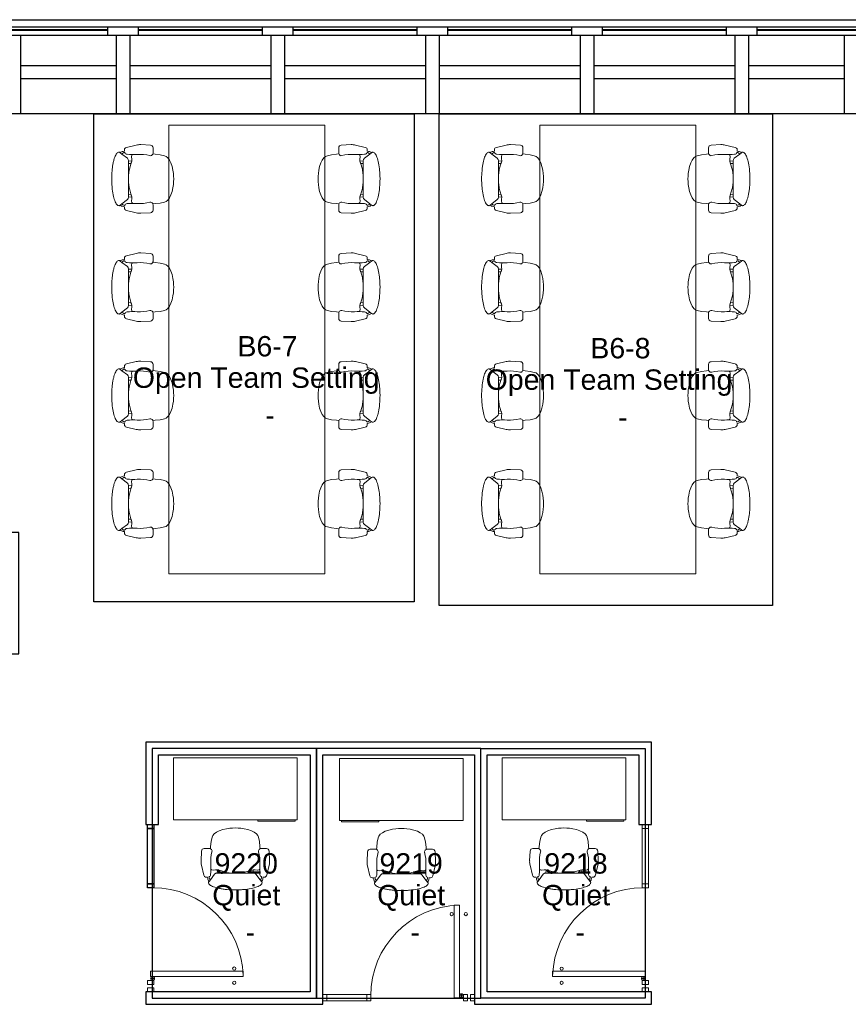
# Model space of a CAD drawing. Header units: inches. Extents: x -1 to 4727, y -3 to 1727.
# Tile 52 of 163: x 1842 to 2163, y 1345 to 1727. Entities that reach past the tile are written whole.
import ezdxf

# ---------------------------------------------------------------- set-up
doc = ezdxf.new("R2010")
doc.units = ezdxf.units.IN
doc.header["$LTSCALE"] = 42
doc.header["$MEASUREMENT"] = 0
doc.layers.get('0').update_dxf_attribs({"linetype": 'CONTINUOUS'})
for name, color, linetype in [('A-GLAZ', 8, 'CONTINUOUS'), ('A-WALL', 7, 'CONTINUOUS'), ('I-DOOR', 9, 'CONTINUOUS'), ('I-FURN', 8, 'CONTINUOUS'), ('I-FURN-CHAR', 9, 'CONTINUOUS'), ('I-FURN-CONF', 9, 'CONTINUOUS'), ('I-GLAZ', 8, 'CONTINUOUS'), ('I-WALL', 8, 'CONTINUOUS'), ('Room Names & IDs', 7, 'CONTINUOUS'), ('triGrossAreaLayer', 7, 'CONTINUOUS'), ('triLabelLayer', 7, 'CONTINUOUS'), ('triMeasuredGrossAreaLayer', 7, 'CONTINUOUS'), ('triSpaceLayer', 7, 'CONTINUOUS')]:
    doc.layers.add(name, color=color, linetype=linetype)
doc.styles.add('PDF Helvetica', font='Helvetica.ttf')
doc.styles.get("Standard").update_dxf_attribs({"font": 'romans.shx'})

# ---------------------------------------------------------------- blocks, each defined once
blk = doc.blocks.new('Table - Hub - eDIT - 14_-6_-6029527-FURNITURE PLAN - FLOOR 09 - WEST')
at = {"lineweight": 9}
for p, q in [((-69.04, 31.55), (-69.04, -28.97)), ((104.96, 31.55), (-69.04, 31.55)), ((104.96, -28.97), (104.96, 31.55)), ((-69.04, -28.97), (104.96, -28.97))]:
    blk.add_line(p, q, dxfattribs=at)
blk = doc.blocks.new('Table - Hub - eDIT - 14_-6_-6029537-FURNITURE PLAN - FLOOR 09 - WEST')
at = {"lineweight": 9}
for p, q in [((-69.04, 28.97), (104.96, 28.97)), ((-69.04, -31.55), (-69.04, 28.97)), ((104.96, 28.97), (104.96, -31.55)), ((104.96, -31.55), (-69.04, -31.55))]:
    blk.add_line(p, q, dxfattribs=at)
blk = doc.blocks.new('Desk - Rectangular - 24 X 48-6938310-FURNITURE PLAN - FLOOR 09 - WEST')
at = {"lineweight": 9}
for p, q in [((6, -27), (6, -3)), ((6, -3), (54, -3)), ((38.75, -2.5), (53.25, -2.5)), ((38.75, -3), (38.75, -2.5)), ((53.25, -2.5), (53.25, -3)), ((54, -3), (54, -27)), ((54, -27), (6, -27))]:
    blk.add_line(p, q, dxfattribs=at)
blk = doc.blocks.new('Chair - Task - Herman Miller - Aeron - Default-V296-FURNITURE PLAN - FLOOR 09 - WEST')
at = {"lineweight": 9}
for p, q in [((-5.69, 12.24), (-1.86, 13.15)), ((-0.16, 13.31), (3.68, 13.11)), ((4.63, 12.11), (4.63, 10.03)), ((-8.29, 10.29), (-8.1, 10.14)), ((-7.44, 9.64), (-8.1, 10.14)), ((-7.44, 9.64), (-5.32, 8.01)), ((-6.97, 10.69), (-6.47, 10.79)), ((-6.39, 10.29), (-6.69, 10.2)), ((-6.47, 10.79), (-6.46, 11.29)), ((-5.32, 8.01), (-4.97, 7.6)), ((-3.74, 8.65), (-3.61, 9.19)), ((-3.74, 8.54), (-3.74, 8.65)), ((-3.63, 7.72), (-3.74, 8.54)), ((-3.57, 7.19), (-3.63, 7.72)), ((-3.61, 9.19), (-3.5, 9.32)), ((-3.5, 9.32), (-3.23, 9.47)), ((4.56, 9.69), (5.45, 9.57)), ((5.45, 9.57), (7.37, 9.36)), ((7.37, 9.36), (9.02, 8.99)), ((9.02, 8.99), (9.73, 8.75)), ((9.73, 8.75), (10.41, 8.19)), ((10.41, 8.19), (11.03, 7.34)), ((-4.97, 7.6), (-4.91, 7.07)), ((-3.57, 6.95), (-4.91, 7.07)), ((-4.91, 7.07), (-4.89, 1.3)), ((-4.91, 5.96), (-3.89, 6.02)), ((-4.56, 3.74), (-3.8, 6.31)), ((-3.8, 6.31), (-3.57, 6.9)), ((-3.57, 6.9), (-3.57, 7.19)), ((11.03, 7.34), (11.57, 6.22)), ((11.57, 6.22), (12.02, 4.89)), ((12.02, 4.89), (12.35, 3.38)), ((-4.89, 1.3), (-4.62, 3.39)), ((-4.62, 3.39), (-4.56, 3.74)), ((12.35, 3.38), (12.51, 2.13)), ((-4.89, -1.3), (-4.91, -7.07)), ((-4.62, -3.39), (-4.89, -1.3)), ((-4.56, -3.74), (-4.62, -3.39)), ((-3.8, -6.31), (-4.56, -3.74)), ((12.35, -3.38), (12.02, -4.89)), ((12.51, -2.13), (12.35, -3.38)), ((-4.97, -7.6), (-5.32, -8.01)), ((-4.91, -7.07), (-4.97, -7.6)), ((-4.91, -5.96), (-3.89, -6.02)), ((-3.57, -6.95), (-4.91, -7.07)), ((-3.57, -6.9), (-3.8, -6.31)), ((-3.63, -7.72), (-3.57, -7.19)), ((-3.57, -7.19), (-3.57, -6.9)), ((11.03, -7.34), (10.41, -8.19)), ((11.57, -6.22), (11.03, -7.34)), ((12.02, -4.89), (11.57, -6.22)), ((-8.1, -10.14), (-8.29, -10.29)), ((-8.1, -10.14), (-7.44, -9.64)), ((-5.32, -8.01), (-7.44, -9.64)), ((-6.47, -10.79), (-6.97, -10.69)), ((-6.69, -10.2), (-6.39, -10.29)), ((-6.46, -11.29), (-6.47, -10.79)), ((-3.74, -8.54), (-3.63, -7.72)), ((-3.74, -8.65), (-3.74, -8.54)), ((-3.61, -9.19), (-3.74, -8.65)), ((-3.5, -9.32), (-3.61, -9.19)), ((-3.23, -9.47), (-3.5, -9.32)), ((5.45, -9.57), (4.56, -9.69)), ((4.63, -10.03), (4.63, -12.11)), ((7.37, -9.36), (5.45, -9.57)), ((9.02, -8.99), (7.37, -9.36)), ((9.73, -8.75), (9.02, -8.99)), ((10.41, -8.19), (9.73, -8.75)), ((-1.86, -13.15), (-5.69, -12.24)), ((3.68, -13.11), (-0.16, -13.31))]:
    blk.add_line(p, q, dxfattribs=at)
for centre, radius, start, end in [((-5.46, 11.27), 1, 103.3925, 178.698), ((-0.47, 7.31), 6, 87.0643, 103.3925), ((3.63, 12.11), 1, 0, 87.0643), ((-8.57, 9.93), 0.45, 52.4809, 89.3775), ((-6.72, 8.74), 1.96, 97.4331, 134.5669), ((-6.33, 8.94), 1.31, 105.9454, 147.8944), ((-5.34, 10.69), 1.13, 200.7831, 264.9363), ((-3.13, 35.67), 26.21, 264.9363, 273.5466), ((-0.51, -6.46), 16, 75.7341, 93.5466), ((3.66, 9.96), 0.937, 255.7341, 335.4422), ((3.63, 10.03), 1, 332.4862, 0), ((17.99, -0.99), 22.97, 159.7776, 162.2357), ((27.52, 0), 32.43, 177.709, 182.291), ((-4.36, 0), 17, 352.8004, 7.1996), ((17.99, 0.99), 22.97, 197.7643, 200.2224), ((-8.57, -9.93), 0.45, 270.6225, 307.5191), ((-6.72, -8.74), 1.96, 225.4331, 262.5669), ((-6.33, -8.94), 1.31, 212.1056, 254.0546), ((-5.46, -11.27), 1, 181.302, 256.6075), ((-5.34, -10.69), 1.13, 95.0637, 159.2169), ((-3.13, -35.67), 26.21, 86.4534, 95.0637), ((-0.51, 6.46), 16, 266.4534, 284.2659), ((3.66, -9.96), 0.937, 24.5578, 104.2659), ((3.63, -10.03), 1, 0, 27.5138), ((-0.47, -7.31), 6, 256.6075, 272.9357), ((3.63, -12.11), 1, 272.9357, 0)]:
    blk.add_arc(centre, radius, start, end, dxfattribs=at)
blk.add_open_spline([(-8.56, -10.38), (-8.71, -10.38), (-9.01, -10.3), (-9.59, -9.79), (-10.25, -8.54), (-10.89, -6.21), (-11.23, -3.75), (-11.37, -1.63), (-11.42, 0.54), (-11.32, 2.72), (-11.1, 4.73), (-10.86, 6.13), (-10.57, 7.37), (-10.23, 8.44), (-9.85, 9.29), (-9.44, 9.92), (-9.01, 10.3), (-8.71, 10.38), (-8.56, 10.38)], degree=3, knots=[-1, -1, -1, -1, -0.95, -0.9, -0.8, -0.7, -0.6, -0.55, -0.5, -0.4, -0.35, -0.3, -0.25, -0.2, -0.15, -0.1, -0.05, 0, 0, 0, 0], dxfattribs=at)
blk = doc.blocks.new('Door CW - Single - Offset Pivot Hinge - Single Swing - w Rails - Default - Interior CISCO-7565966-FURNITURE PLAN - FLOOR 09 - WEST')
at = {"lineweight": 9}
for p, q in [((14.38, 35.92), (16.37, 35.92)), ((14.38, 35.92), (14.38, 0)), ((16.37, 35.92), (16.37, 0)), ((16.44, 0.75), (17.94, 0.75)), ((17.19, 1.5), (17.19, 0)), ((14.38, 0), (16.37, 0))]:
    blk.add_line(p, q, dxfattribs=at)
for centre, radius in [((13.37, 32.42), 0.625), ((18.87, 32.42), 0.625), ((17.19, 0.75), 0.75)]:
    blk.add_circle(centre, radius, dxfattribs=at)
blk.add_arc((17.19, 0.75), 35.19, 91.7303, 180, dxfattribs=at)
blk = doc.blocks.new('Desk - Rectangular - 24 X 48-6938291-FURNITURE PLAN - FLOOR 09 - WEST')
at = {"lineweight": 9}
for p, q in [((54, 27), (6, 27)), ((6, 27), (6, 3)), ((54, 3), (54, 27)), ((6, 3), (54, 3)), ((38.75, 2.5), (38.75, 3)), ((53.25, 2.5), (38.75, 2.5)), ((53.25, 3), (53.25, 2.5))]:
    blk.add_line(p, q, dxfattribs=at)
blk = doc.blocks.new('Chair - Task - Herman Miller - Aeron - Default-V311-FURNITURE PLAN - FLOOR 09 - WEST')
at = {"lineweight": 9}
for p, q in [((-1.86, 13.15), (-5.69, 12.24)), ((3.68, 13.11), (-0.16, 13.31)), ((4.63, 10.03), (4.63, 12.11)), ((-8.1, 10.14), (-8.29, 10.29)), ((-8.1, 10.14), (-7.44, 9.64)), ((-5.32, 8.01), (-7.44, 9.64)), ((-6.47, 10.79), (-6.97, 10.69)), ((-6.69, 10.2), (-6.39, 10.29)), ((-6.46, 11.29), (-6.47, 10.79)), ((-4.97, 7.6), (-5.32, 8.01)), ((-3.61, 9.19), (-3.74, 8.65)), ((-3.74, 8.65), (-3.74, 8.54)), ((-3.74, 8.54), (-3.63, 7.72)), ((-3.63, 7.72), (-3.57, 7.19)), ((-3.5, 9.32), (-3.61, 9.19)), ((-3.24, 9.47), (-3.5, 9.32)), ((5.45, 9.57), (4.56, 9.69)), ((7.37, 9.36), (5.45, 9.57)), ((9.02, 8.99), (7.37, 9.36)), ((9.73, 8.75), (9.02, 8.99)), ((10.41, 8.19), (9.73, 8.75)), ((11.03, 7.34), (10.41, 8.19)), ((-4.91, 7.07), (-4.97, 7.6)), ((-3.57, 6.95), (-4.91, 7.07)), ((-4.89, 1.3), (-4.91, 7.07)), ((-4.91, 5.96), (-3.89, 6.02)), ((-3.8, 6.31), (-4.56, 3.74)), ((-3.57, 6.9), (-3.8, 6.31)), ((-3.57, 7.19), (-3.57, 6.9)), ((11.57, 6.22), (11.03, 7.34)), ((12.02, 4.89), (11.57, 6.22)), ((12.35, 3.38), (12.02, 4.89)), ((-4.62, 3.39), (-4.89, 1.3)), ((-4.56, 3.74), (-4.62, 3.39)), ((12.51, 2.13), (12.35, 3.38)), ((-4.91, -7.07), (-4.89, -1.3)), ((-4.89, -1.3), (-4.62, -3.39)), ((-4.62, -3.39), (-4.56, -3.74)), ((-4.56, -3.74), (-3.8, -6.31)), ((12.02, -4.89), (12.35, -3.38)), ((12.35, -3.38), (12.51, -2.13)), ((-5.32, -8.01), (-4.97, -7.6)), ((-4.97, -7.6), (-4.91, -7.07)), ((-4.91, -5.96), (-3.89, -6.02)), ((-3.57, -6.95), (-4.91, -7.07)), ((-3.8, -6.31), (-3.57, -6.9)), ((-3.57, -7.19), (-3.63, -7.72)), ((-3.57, -6.9), (-3.57, -7.19)), ((10.41, -8.19), (11.03, -7.34)), ((11.03, -7.34), (11.57, -6.22)), ((11.57, -6.22), (12.02, -4.89)), ((-8.29, -10.29), (-8.1, -10.14)), ((-7.44, -9.64), (-8.1, -10.14)), ((-7.44, -9.64), (-5.32, -8.01)), ((-6.97, -10.69), (-6.47, -10.79)), ((-6.39, -10.29), (-6.69, -10.2)), ((-6.47, -10.79), (-6.46, -11.29)), ((-3.63, -7.72), (-3.74, -8.54)), ((-3.74, -8.54), (-3.74, -8.65)), ((-3.74, -8.65), (-3.61, -9.19)), ((-3.61, -9.19), (-3.5, -9.32)), ((-3.5, -9.32), (-3.23, -9.47)), ((4.56, -9.69), (5.45, -9.57)), ((4.63, -12.11), (4.63, -10.03)), ((5.45, -9.57), (7.37, -9.36)), ((7.37, -9.36), (9.02, -8.99)), ((9.02, -8.99), (9.73, -8.75)), ((9.73, -8.75), (10.41, -8.19)), ((-5.69, -12.24), (-1.86, -13.15)), ((-0.16, -13.31), (3.68, -13.11))]:
    blk.add_line(p, q, dxfattribs=at)
for centre, radius, start, end in [((-5.46, 11.27), 1, 103.3925, 178.698), ((-0.47, 7.31), 6, 87.0643, 103.3925), ((3.63, 12.11), 1, 0, 87.0643), ((-8.57, 9.93), 0.45, 52.4809, 89.3775), ((-6.72, 8.74), 1.96, 97.4331, 134.5669), ((-6.33, 8.94), 1.31, 105.9454, 147.8944), ((-5.34, 10.69), 1.13, 200.7831, 264.9363), ((-3.13, 35.67), 26.21, 264.9363, 273.5466), ((-0.51, -6.46), 16, 75.7341, 93.5466), ((3.66, 9.96), 0.937, 255.7341, 335.4422), ((3.63, 10.03), 1, 332.4862, 360), ((17.99, -0.99), 22.97, 159.7776, 162.2357), ((27.52, 0), 32.43, 177.709, 182.291), ((-4.36, 0), 17, 352.8004, 7.1996), ((17.99, 0.99), 22.97, 197.7643, 200.2224), ((-8.57, -9.93), 0.45, 270.6225, 307.5191), ((-6.72, -8.74), 1.96, 225.4331, 262.5669), ((-6.33, -8.94), 1.31, 212.1056, 254.0546), ((-5.46, -11.27), 1, 181.302, 256.6075), ((-5.34, -10.69), 1.13, 95.0637, 159.2169), ((-3.13, -35.67), 26.21, 86.4534, 95.0637), ((-0.51, 6.46), 16, 266.4534, 284.2659), ((3.66, -9.96), 0.937, 24.5578, 104.2659), ((3.63, -10.03), 1, 360, 27.5138), ((-0.47, -7.31), 6, 256.6075, 272.9357), ((3.63, -12.11), 1, 272.9357, 360)]:
    blk.add_arc(centre, radius, start, end, dxfattribs=at)
blk.add_open_spline([(-8.56, 10.38), (-8.71, 10.38), (-9.01, 10.3), (-9.44, 9.92), (-9.85, 9.29), (-10.23, 8.44), (-10.57, 7.37), (-10.86, 6.13), (-11.1, 4.73), (-11.32, 2.72), (-11.42, 0.54), (-11.37, -1.63), (-11.23, -3.75), (-10.89, -6.21), (-10.25, -8.54), (-9.59, -9.79), (-9.01, -10.3), (-8.71, -10.38), (-8.56, -10.38)], degree=3, knots=[0, 0, 0, 0, 0.05, 0.1, 0.15, 0.2, 0.25, 0.3, 0.35, 0.4, 0.5, 0.55, 0.6, 0.7, 0.8, 0.9, 0.95, 1, 1, 1, 1], dxfattribs=at)
blk = doc.blocks.new('Chair - Task - Herman Miller - Aeron - Default-V280-FURNITURE PLAN - FLOOR 09 - WEST')
at = {"lineweight": 9}
for p, q in [((-1.86, 13.15), (-5.69, 12.24)), ((3.68, 13.11), (-0.16, 13.31)), ((4.63, 10.03), (4.63, 12.11)), ((-8.1, 10.14), (-8.29, 10.29)), ((-8.1, 10.14), (-7.44, 9.64)), ((-5.32, 8.01), (-7.44, 9.64)), ((-6.47, 10.79), (-6.97, 10.69)), ((-6.69, 10.2), (-6.39, 10.29)), ((-6.46, 11.29), (-6.47, 10.79)), ((-4.97, 7.6), (-5.32, 8.01)), ((-3.61, 9.19), (-3.74, 8.65)), ((-3.74, 8.65), (-3.74, 8.54)), ((-3.74, 8.54), (-3.63, 7.72)), ((-3.63, 7.72), (-3.57, 7.19)), ((-3.5, 9.32), (-3.61, 9.19)), ((-3.23, 9.47), (-3.5, 9.32)), ((5.45, 9.57), (4.56, 9.69)), ((7.37, 9.36), (5.45, 9.57)), ((9.02, 8.99), (7.37, 9.36)), ((9.73, 8.75), (9.02, 8.99)), ((10.41, 8.19), (9.73, 8.75)), ((11.03, 7.34), (10.41, 8.19)), ((-4.91, 7.07), (-4.97, 7.6)), ((-3.57, 6.95), (-4.91, 7.07)), ((-4.89, 1.3), (-4.91, 7.07)), ((-4.91, 5.96), (-3.89, 6.02)), ((-3.8, 6.31), (-4.56, 3.74)), ((-3.57, 6.9), (-3.8, 6.31)), ((-3.57, 7.19), (-3.57, 6.9)), ((11.57, 6.22), (11.03, 7.34)), ((12.02, 4.89), (11.57, 6.22)), ((12.35, 3.38), (12.02, 4.89)), ((-4.62, 3.39), (-4.89, 1.3)), ((-4.56, 3.74), (-4.62, 3.39)), ((12.51, 2.13), (12.35, 3.38)), ((-4.91, -7.07), (-4.89, -1.3)), ((-4.89, -1.3), (-4.62, -3.39)), ((-4.62, -3.39), (-4.56, -3.74)), ((-4.56, -3.74), (-3.8, -6.31)), ((12.02, -4.89), (12.35, -3.38)), ((12.35, -3.38), (12.51, -2.13)), ((-5.32, -8.01), (-4.97, -7.6)), ((-4.97, -7.6), (-4.91, -7.07)), ((-4.91, -5.96), (-3.89, -6.02)), ((-3.57, -6.95), (-4.91, -7.07)), ((-3.8, -6.31), (-3.57, -6.9)), ((-3.57, -7.19), (-3.63, -7.72)), ((-3.57, -6.9), (-3.57, -7.19)), ((10.41, -8.19), (11.03, -7.34)), ((11.03, -7.34), (11.57, -6.22)), ((11.57, -6.22), (12.02, -4.89)), ((-8.29, -10.29), (-8.1, -10.14)), ((-7.44, -9.64), (-8.1, -10.14)), ((-7.44, -9.64), (-5.32, -8.01)), ((-6.97, -10.69), (-6.47, -10.79)), ((-6.39, -10.29), (-6.69, -10.2)), ((-6.47, -10.79), (-6.46, -11.29)), ((-3.63, -7.72), (-3.74, -8.54)), ((-3.74, -8.54), (-3.74, -8.65)), ((-3.74, -8.65), (-3.61, -9.19)), ((-3.61, -9.19), (-3.5, -9.32)), ((-3.5, -9.32), (-3.23, -9.47)), ((4.56, -9.69), (5.45, -9.57)), ((4.63, -12.11), (4.63, -10.03)), ((5.45, -9.57), (7.37, -9.36)), ((7.37, -9.36), (9.02, -8.99)), ((9.02, -8.99), (9.73, -8.75)), ((9.73, -8.75), (10.41, -8.19)), ((-5.69, -12.24), (-1.86, -13.15)), ((-0.16, -13.31), (3.68, -13.11))]:
    blk.add_line(p, q, dxfattribs=at)
for centre, radius, start, end in [((-5.46, 11.27), 1, 103.3925, 178.698), ((-0.47, 7.31), 6, 87.0643, 103.3925), ((3.63, 12.11), 1, 0, 87.0643), ((-8.57, 9.93), 0.45, 52.4809, 89.3775), ((-6.72, 8.74), 1.96, 97.4331, 134.5669), ((-6.33, 8.94), 1.31, 105.9454, 147.8944), ((-5.34, 10.69), 1.13, 200.7831, 264.9363), ((-3.13, 35.67), 26.21, 264.9363, 273.5466), ((-0.51, -6.46), 16, 75.7341, 93.5466), ((3.66, 9.96), 0.937, 255.7341, 335.4422), ((3.63, 10.03), 1, 332.4862, 360), ((17.99, -0.99), 22.97, 159.7776, 162.2357), ((27.52, 0), 32.43, 177.709, 182.291), ((-4.36, 0), 17, 352.8004, 7.1996), ((17.99, 0.99), 22.97, 197.7643, 200.2224), ((-8.57, -9.93), 0.45, 270.6225, 307.5191), ((-6.72, -8.74), 1.96, 225.4331, 262.5669), ((-6.33, -8.94), 1.31, 212.1056, 254.0546), ((-5.46, -11.27), 1, 181.302, 256.6075), ((-5.34, -10.69), 1.13, 95.0637, 159.2169), ((-3.13, -35.67), 26.21, 86.4534, 95.0637), ((-0.51, 6.46), 16, 266.4534, 284.2659), ((3.66, -9.96), 0.937, 24.5578, 104.2659), ((3.63, -10.03), 1, 360, 27.5138), ((-0.47, -7.31), 6, 256.6075, 272.9357), ((3.63, -12.11), 1, 272.9357, 360)]:
    blk.add_arc(centre, radius, start, end, dxfattribs=at)
blk.add_open_spline([(-8.56, 10.38), (-8.71, 10.38), (-9.01, 10.3), (-9.44, 9.92), (-9.85, 9.29), (-10.23, 8.44), (-10.57, 7.37), (-10.86, 6.13), (-11.1, 4.73), (-11.32, 2.72), (-11.42, 0.54), (-11.37, -1.63), (-11.23, -3.75), (-10.89, -6.21), (-10.25, -8.54), (-9.59, -9.79), (-9.01, -10.3), (-8.71, -10.38), (-8.56, -10.38)], degree=3, knots=[0, 0, 0, 0, 0.05, 0.1, 0.15, 0.2, 0.25, 0.3, 0.35, 0.4, 0.5, 0.55, 0.6, 0.7, 0.8, 0.9, 0.95, 1, 1, 1, 1], dxfattribs=at)
blk = doc.blocks.new('Door CW - Single - Offset Pivot Hinge - Single Swing - w Rails - Default - Interior CISCO-7565933-FURNITURE PLAN - FLOOR 09 - WEST')
at = {"lineweight": 9}
for p, q in [((14.38, -35.92), (14.38, 0)), ((14.38, 0), (16.38, 0)), ((16.38, -35.92), (16.38, 0)), ((17.19, -1.5), (17.19, 0)), ((16.44, -0.75), (17.94, -0.75)), ((14.38, -35.92), (16.38, -35.92))]:
    blk.add_line(p, q, dxfattribs=at)
for centre, radius in [((17.19, -0.75), 0.75), ((13.38, -32.42), 0.625), ((18.88, -32.42), 0.625)]:
    blk.add_circle(centre, radius, dxfattribs=at)
blk.add_arc((17.19, -0.75), 35.19, 180, 268.2697, dxfattribs=at)
blk = doc.blocks.new('EXT WALL')
at = {"layer": 'A-GLAZ'}
for p, q in [((2343.63, 1304), (2295.63, 1304)), ((2343.63, 1303), (2295.63, 1303)), ((2343.63, 1302.81), (2295.63, 1302.81)), ((2343.63, 1304), (2343.63, 1300.94)), ((2355.63, 1304), (2343.63, 1304)), ((2403.63, 1304), (2355.63, 1304)), ((2355.63, 1300.94), (2355.63, 1304)), ((2403.63, 1303), (2355.63, 1303)), ((2403.63, 1302.81), (2355.63, 1302.81)), ((2403.63, 1304), (2403.63, 1300.94)), ((2415.63, 1304), (2403.63, 1304)), ((2415.63, 1300.94), (2415.63, 1304)), ((2463.63, 1304), (2415.63, 1304)), ((2463.63, 1303), (2415.63, 1303)), ((2463.63, 1302.81), (2415.63, 1302.81)), ((2463.63, 1304), (2463.63, 1300.94)), ((2475.63, 1304), (2463.63, 1304)), ((2523.63, 1304), (2475.63, 1304)), ((2475.63, 1300.94), (2475.63, 1304)), ((2523.63, 1303), (2475.63, 1303)), ((2523.63, 1302.81), (2475.63, 1302.81)), ((2523.63, 1304), (2523.63, 1300.94)), ((2535.63, 1304), (2523.63, 1304)), ((2583.63, 1304), (2535.63, 1304)), ((2535.63, 1300.94), (2535.63, 1304)), ((2583.63, 1303), (2535.63, 1303)), ((2583.63, 1302.81), (2535.63, 1302.81)), ((2583.63, 1304), (2583.63, 1300.94)), ((2595.63, 1304), (2583.63, 1304)), ((2643.63, 1304), (2595.63, 1304)), ((2595.63, 1300.94), (2595.63, 1304)), ((2643.63, 1303), (2595.63, 1303)), ((2643.63, 1302.81), (2595.63, 1302.81)), ((2295.63, 1300.94), (5175.63, 1300.94)), ((2343.63, 1300.94), (2355.63, 1300.94)), ((2403.63, 1300.94), (2415.63, 1300.94)), ((2463.63, 1300.94), (2475.63, 1300.94)), ((2523.63, 1300.94), (2535.63, 1300.94)), ((2583.63, 1300.94), (2595.63, 1300.94))]:
    blk.add_line(p, q, dxfattribs=at)
blk.add_lwpolyline([(5175.63, 1304), (2283.63, 1304), (2283.63, 1296.75), (2274.88, 1296.75), (2274.88, 1288), (2267.63, 1288), (2267.63, 1096), (2298.13, 1096), (2298.13, 1056.94), (2295.63, 1056.94), (2295.63, 1064), (843.63, 1064)], dxfattribs=at)
at = {"layer": 'A-WALL'}
for p, q in [((2309.88, 1300.94), (2309.88, 1270.44)), ((2347.01, 1300.94), (2347.01, 1270.44)), ((2352.26, 1300.94), (2352.26, 1270.44)), ((2407.01, 1300.94), (2407.01, 1270.44)), ((2412.26, 1300.94), (2412.26, 1270.44)), ((2467.01, 1300.94), (2467.01, 1270.44)), ((2472.26, 1300.94), (2472.26, 1270.44)), ((2527.01, 1300.94), (2527.01, 1270.44)), ((2532.26, 1300.94), (2532.26, 1270.44)), ((2587.01, 1300.94), (2587.01, 1270.44)), ((2592.26, 1300.94), (2592.26, 1270.44)), ((2629.38, 1300.94), (2629.38, 1270.44)), ((2347.01, 1289), (2309.88, 1289)), ((2407.01, 1289), (2352.26, 1289)), ((2467.01, 1289), (2412.26, 1289)), ((2527.01, 1289), (2472.26, 1289)), ((2587.01, 1289), (2532.26, 1289)), ((2629.38, 1289), (2592.26, 1289)), ((2347.01, 1284), (2309.88, 1284)), ((2407.01, 1284), (2352.26, 1284)), ((2467.01, 1284), (2412.26, 1284)), ((2527.01, 1284), (2472.26, 1284)), ((2587.01, 1284), (2532.26, 1284)), ((2629.38, 1284), (2592.26, 1284)), ((2634.63, 1270.44), (2304.63, 1270.44))]:
    blk.add_line(p, q, dxfattribs=at)

msp = doc.modelspace()

# ---------------------------------------------------------------- linework, layer by layer
at = {"layer": 'I-DOOR', "lineweight": 18}
for p, q in [((1891.5, 1354.28), (1891.5, 1352.72)), ((1894, 1354.28), (1891.5, 1354.28)), ((1891.5, 1352.72), (1894, 1352.72)), ((1894, 1352.72), (1894, 1354.28)), ((2083.37, 1354.28), (2083.37, 1352.72)), ((2085.87, 1354.28), (2083.37, 1354.28)), ((2083.37, 1352.72), (2085.87, 1352.72)), ((2085.87, 1352.72), (2085.87, 1354.28)), ((1891.5, 1351.5), (1891.5, 1349.94)), ((1894, 1351.5), (1891.5, 1351.5)), ((1891.5, 1349.94), (1894, 1349.94)), ((1894, 1349.94), (1894, 1351.5)), ((2015.72, 1348.88), (2014.15, 1348.88)), ((2014.15, 1348.88), (2014.15, 1346.38)), ((2015.72, 1346.38), (2015.72, 1348.88)), ((2018.43, 1348.88), (2016.87, 1348.88)), ((2016.87, 1348.88), (2016.87, 1346.38)), ((2018.43, 1346.38), (2018.43, 1348.88)), ((2083.37, 1351.5), (2083.37, 1349.94)), ((2085.87, 1351.5), (2083.37, 1351.5)), ((2083.37, 1349.94), (2085.87, 1349.94)), ((2085.87, 1349.94), (2085.87, 1351.5)), ((2014.15, 1346.38), (2015.72, 1346.38)), ((2016.87, 1346.38), (2018.43, 1346.38))]:
    msp.add_line(p, q, dxfattribs=at)
at = {"layer": 'I-GLAZ', "lineweight": 18}
for p, q in [((1891.5, 1414.81), (1891.5, 1413.25)), ((1894, 1414.81), (1891.5, 1414.81)), ((1891.5, 1413.25), (1894, 1413.25)), ((1894, 1413.25), (1894, 1414.81)), ((2083.37, 1414.81), (2083.37, 1413.25)), ((2085.87, 1414.81), (2083.37, 1414.81)), ((2083.37, 1413.25), (2085.87, 1413.25)), ((2085.87, 1413.25), (2085.87, 1414.81)), ((1891.5, 1391.84), (1891.5, 1390.28)), ((1894, 1391.84), (1891.5, 1391.84)), ((1891.5, 1390.28), (1894, 1390.28)), ((1894, 1390.28), (1894, 1391.84)), ((2083.37, 1391.84), (2083.37, 1390.28)), ((2085.87, 1391.84), (2083.37, 1391.84)), ((2083.37, 1390.28), (2085.87, 1390.28)), ((2085.87, 1390.28), (2085.87, 1391.84)), ((1961.12, 1348.88), (1959.56, 1348.88)), ((1959.56, 1348.88), (1959.56, 1346.38)), ((1961.12, 1346.38), (1961.12, 1348.88)), ((1978.15, 1348.88), (1976.59, 1348.88)), ((1976.59, 1348.88), (1976.59, 1346.38)), ((1978.15, 1346.38), (1978.15, 1348.88)), ((1959.56, 1346.38), (1961.12, 1346.38)), ((1976.59, 1346.38), (1978.15, 1346.38))]:
    msp.add_line(p, q, dxfattribs=at)
at = {"layer": 'I-GLAZ', "lineweight": 9}
for p, q in [((1891.5, 1391.84), (1891.5, 1413.25)), ((1894, 1391.84), (1894, 1413.25)), ((2083.37, 1391.84), (2083.37, 1413.25)), ((2085.87, 1391.84), (2085.87, 1413.25)), ((1976.59, 1348.88), (1961.12, 1348.88)), ((1976.59, 1346.38), (1961.12, 1346.38))]:
    msp.add_line(p, q, dxfattribs=at)
at = {"layer": 'I-GLAZ'}
for points in [[(1891.5, 1414.81), (1894, 1414.81), (1894, 1413.25), (1891.5, 1413.25)], [(1891.5, 1413.25), (1894, 1413.25), (1894, 1391.84), (1891.5, 1391.84)], [(1891.5, 1391.84), (1894, 1391.84), (1894, 1390.28), (1891.5, 1390.28)]]:
    msp.add_lwpolyline(points, close=True, dxfattribs=at)
at = {"layer": 'I-WALL'}
for p, q in [((1890.93, 1446.69), (1890.93, 1414.81)), ((2087.06, 1446.69), (1890.93, 1446.69)), ((2087.06, 1414.81), (2087.06, 1446.69)), ((1895.81, 1414.81), (1895.81, 1441.81)), ((1895.81, 1441.81), (1954.68, 1441.81)), ((1954.68, 1441.81), (1954.68, 1349.94)), ((1959.56, 1441.81), (2018.43, 1441.81)), ((1959.56, 1345.06), (1959.56, 1441.81)), ((2018.43, 1441.81), (2018.43, 1345.06)), ((2023.31, 1441.81), (2082.18, 1441.81)), ((2023.31, 1349.94), (2023.31, 1441.81)), ((2082.18, 1441.81), (2082.18, 1414.81)), ((1890.93, 1414.81), (1895.81, 1414.81)), ((2082.18, 1414.81), (2087.06, 1414.81)), ((1890.93, 1349.94), (1890.93, 1345.06)), ((1954.68, 1349.94), (1890.93, 1349.94)), ((2087.06, 1349.94), (2023.31, 1349.94)), ((2087.06, 1345.06), (2087.06, 1349.94)), ((1890.93, 1345.06), (1959.56, 1345.06)), ((2018.43, 1345.06), (2087.06, 1345.06))]:
    msp.add_line(p, q, dxfattribs=at)
at = {"layer": 'triGrossAreaLayer'}
msp.add_lwpolyline([(382, 1486.94), (1835.62, 1486.94), (1835.62, 1522), (1797.06, 1522), (1797.06, 1702), (1822, 1702), (1822, 1726.94), (4702, 1726.94)], dxfattribs=at)
at = {"layer": 'triMeasuredGrossAreaLayer'}
msp.add_lwpolyline([(388, 1480.94), (1841.62, 1480.94), (1841.62, 1528), (1803.06, 1528), (1803.06, 1696), (1828, 1696), (1828, 1720.94), (4696, 1720.94)], dxfattribs=at)
at = {"layer": 'triSpaceLayer'}
for points in [[(1870.67, 1690.44), (1995.04, 1690.44), (1995.04, 1501.2), (1870.67, 1501.2)], [(2004.62, 1690.44), (2134.01, 1690.44), (2134.01, 1499.69), (2004.62, 1499.69)], [(1957.12, 1347.5), (1957.12, 1444.25), (1893.37, 1444.25), (1893.37, 1347.5)], [(2020.87, 1444.25), (1957.12, 1444.25), (1957.12, 1347.5), (2020.87, 1347.5)], [(2084.62, 1444.25), (2084.62, 1347.5), (2020.87, 1347.5), (2020.87, 1444.25)]]:
    msp.add_lwpolyline(points, close=True, dxfattribs=at)

# ---------------------------------------------------------------- block references
at = {"layer": 'A-WALL'}
msp.add_blockref('EXT WALL', (-467.63, 420), dxfattribs=at)
at = {"layer": 'I-DOOR'}
for name, p, rotation in [('Door CW - Single - Offset Pivot Hinge - Single Swing - w Rails - Default - Interior CISCO-7565966-FURNITURE PLAN - FLOOR 09 - WEST', (1892.75, 1372.28), 270.0000000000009), ('Door CW - Single - Offset Pivot Hinge - Single Swing - w Rails - Default - Interior CISCO-7565933-FURNITURE PLAN - FLOOR 09 - WEST', (2084.62, 1372.28), 269.9999999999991)]:
    msp.add_blockref(name, p, dxfattribs=dict(at, rotation=rotation))
msp.add_blockref('Door CW - Single - Offset Pivot Hinge - Single Swing - w Rails - Default - Interior CISCO-7565966-FURNITURE PLAN - FLOOR 09 - WEST', (1996.15, 1347.62), dxfattribs=at)
at = {"layer": 'I-FURN'}
for p in [(1895.59, 1413.63), (2023.09, 1413.63)]:
    msp.add_blockref('Desk - Rectangular - 24 X 48-6938291-FURNITURE PLAN - FLOOR 09 - WEST', p, dxfattribs=at)
at = {"layer": 'I-FURN', "rotation": 180}
msp.add_blockref('Desk - Rectangular - 24 X 48-6938310-FURNITURE PLAN - FLOOR 09 - WEST', (2020, 1413.38), dxfattribs=at)
at = {"layer": 'I-FURN-CHAR'}
for name, p, rotation in [('Chair - Task - Herman Miller - Aeron - Default-V311-FURNITURE PLAN - FLOOR 09 - WEST', (1925.59, 1400.83), 89.9999999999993), ('Chair - Task - Herman Miller - Aeron - Default-V280-FURNITURE PLAN - FLOOR 09 - WEST', (1925.59, 1400.83), 89.9999999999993), ('Chair - Task - Herman Miller - Aeron - Default-V296-FURNITURE PLAN - FLOOR 09 - WEST', (1990, 1400.58), 90.00000000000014), ('Chair - Task - Herman Miller - Aeron - Default-V280-FURNITURE PLAN - FLOOR 09 - WEST', (1990, 1400.58), 89.9999999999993), ('Chair - Task - Herman Miller - Aeron - Default-V280-FURNITURE PLAN - FLOOR 09 - WEST', (2053.09, 1400.83), 89.9999999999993)]:
    msp.add_blockref(name, p, dxfattribs=dict(at, rotation=rotation))
at = {"layer": 'I-FURN-CONF'}
for name, p, rotation in [('Table - Hub - eDIT - 14_-6_-6029537-FURNITURE PLAN - FLOOR 09 - WEST', (1931.29, 1616.96), 270.0000000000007), ('Table - Hub - eDIT - 14_-6_-6029527-FURNITURE PLAN - FLOOR 09 - WEST', (2075.3, 1581.05), 89.99999999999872), ('Chair - Task - Herman Miller - Aeron - Default-V280-FURNITURE PLAN - FLOOR 09 - WEST', (1970.33, 1665.17), 180), ('Chair - Task - Herman Miller - Aeron - Default-V280-FURNITURE PLAN - FLOOR 09 - WEST', (2113.83, 1665.17), 180), ('Chair - Task - Herman Miller - Aeron - Default-V280-FURNITURE PLAN - FLOOR 09 - WEST', (1970.33, 1623.17), 180), ('Chair - Task - Herman Miller - Aeron - Default-V280-FURNITURE PLAN - FLOOR 09 - WEST', (2113.83, 1623.17), 180), ('Chair - Task - Herman Miller - Aeron - Default-V280-FURNITURE PLAN - FLOOR 09 - WEST', (1970.33, 1581.17), 180), ('Chair - Task - Herman Miller - Aeron - Default-V280-FURNITURE PLAN - FLOOR 09 - WEST', (2113.83, 1581.17), 180), ('Chair - Task - Herman Miller - Aeron - Default-V280-FURNITURE PLAN - FLOOR 09 - WEST', (1970.33, 1539.19), 180), ('Chair - Task - Herman Miller - Aeron - Default-V280-FURNITURE PLAN - FLOOR 09 - WEST', (2113.83, 1539.19), 180)]:
    msp.add_blockref(name, p, dxfattribs=dict(at, rotation=rotation))
for p in [(1889.04, 1665.17), (2032.55, 1665.17), (1889.04, 1623.17), (2032.55, 1623.17), (1889.04, 1581.17), (2032.55, 1581.17), (1889.04, 1539.19), (2032.55, 1539.19)]:
    msp.add_blockref('Chair - Task - Herman Miller - Aeron - Default-V296-FURNITURE PLAN - FLOOR 09 - WEST', p, dxfattribs=at)

# ---------------------------------------------------------------- texts
at = {"layer": 'Room Names & IDs', "attachment_point": 4, "style": 'PDF Helvetica'}
for s, insert, char_height in [('B6-7', (1926.43, 1600.24), 7.902), ('B6-8', (2063.34, 1599.49), 7.902), ('Open Team Setting', (1885.82, 1586.91), 7.9024), ('Open Team Setting', (2022.73, 1586.15), 7.9024), ('-', (1937.21, 1573.58), 7.9), ('-', (2074.11, 1572.82), 7.9), ('9220', (1917.56, 1399.65), 7.902), ('9219', (1981.52, 1399.65), 7.902), ('9218', (2045.47, 1399.65), 7.902), ('Quiet', (1916.67, 1386.32), 7.902), ('Quiet', (1980.63, 1386.32), 7.902), ('Quiet', (2044.59, 1386.32), 7.902), ('-', (1929.58, 1372.99), 7.9), ('-', (1993.53, 1372.99), 7.9), ('-', (2057.49, 1372.99), 7.9)]:
    msp.add_mtext(s, dxfattribs=dict(at, insert=insert, char_height=char_height))
at = {"layer": 'triLabelLayer', "color": 7, "char_height": 10, "attachment_point": 5}
for insert in [(1932.86, 1595.82), (2069.32, 1595.06), (1925.25, 1395.88), (1989, 1395.88), (2052.75, 1395.88)]:
    msp.add_mtext('{\\fSansSerif;\\H0.01;}', dxfattribs=dict(at, insert=insert))

doc.saveas('drawing.dxf')
